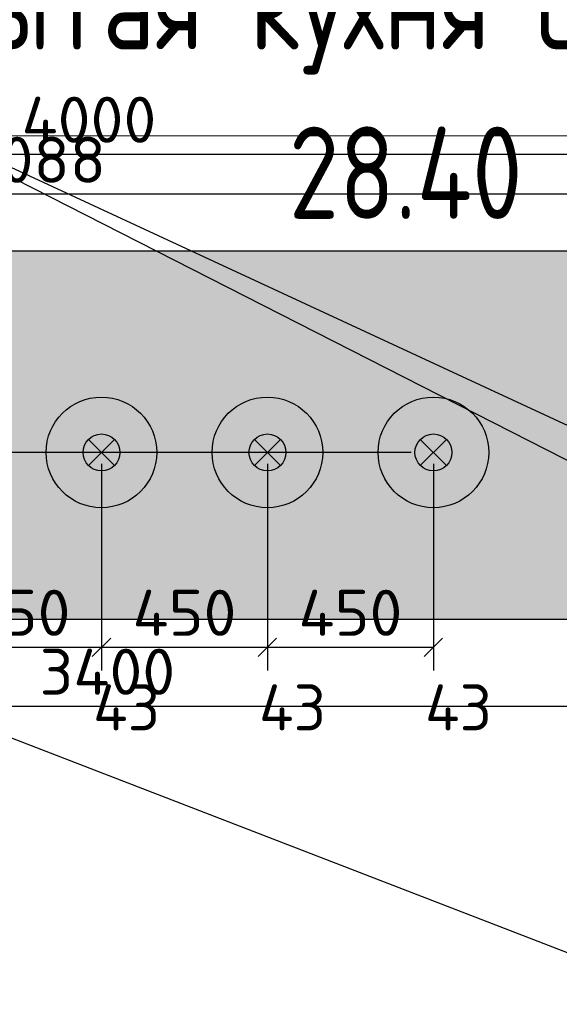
# Model space of a CAD drawing. Header units: millimetres. Extents: x -380244 to 257841, y -4400 to 11650.
# Tile 25 of 140: x 6112 to 7575, y -2356 to 315. Entities that reach past the tile are written whole.
import ezdxf
from ezdxf import colors
from ezdxf.entities.mleader import LeaderData, LeaderLine
from ezdxf.enums import TextEntityAlignment as Align
from ezdxf.math import Vec2, Vec3

# ---------------------------------------------------------------- set-up
doc = ezdxf.new("R2010")
doc.units = ezdxf.units.MM
for name, color, linetype in [('Equip2D', 250, 'Continuous'), ('EquipAnnot', 5, 'Continuous'), ('Обмер', 6, 'Continuous'), ('Привязки Электр', 1, 'Continuous'), ('Привязки Электр2', 1, 'Continuous'), ('Элемент Модели - Оси', 2, 'Continuous')]:
    doc.layers.add(name, color=color, linetype=linetype)
doc.styles.add('GOST прямой', font='isocpeur.ttf', dxfattribs={"height": 2.5})
doc.styles.add('Выноски', font='isocpeur.ttf', dxfattribs={"height": 2.5})
doc.styles.add('Размеры', font='txt.shx', dxfattribs={"height": 2.5})
doc.dimstyles.new('Main', dxfattribs={"dimscale": 0, "dimtxt": 2.5, "dimasz": 1, "dimexe": 1.25, "dimexo": 0.625, "dimtad": 1, "dimdec": 1, "dimrnd": 0.5, "dimtxsty": 'Размеры', "dimblk": 'OBLIQUE', "dimcen": 2.5, "dimadec": 0, "dimazin": 0, "dimtfac": 1, "dimtdec": 1, "dimtmove": 1, "dimatfit": 2, "dimfxl": 1, "dimarcsym": 0})

# ---------------------------------------------------------------- blocks, each defined once
blk = doc.blocks.new('Лампа тепловая макет')
at = {"layer": 'Equip2D'}
blk.add_circle((0, 0, -113), 150, dxfattribs=at)
at = {"layer": 'EquipAnnot', "style": 'GOST прямой', "flags": 1}
for tag, p in [('НАИМЕНОВАНИЕ', (-29.1, 293.2, -113)), ('ОПИСАНИЕ', (-27.8, 283.9, -113)), ('МОЩНОСТЬ', (-27.8, 268.3, -113)), ('РАЗМЕРЫ', (-27.1, 274.8, -113)), ('НАПРЯЖЕНИЕ', (-27.5, 262.3, -113))]:
    blk.add_attdef(tag, p, '', height=2.5, dxfattribs=at)
at = {"layer": 'EquipAnnot', "style": 'GOST прямой'}
blk.add_attdef('НОМЕР', text='', height=2.5, dxfattribs=at).set_placement((-23.1, 260.6, -113), align=Align.TOP_LEFT)
blk = doc.blocks.new('Кабель')
for points in [[(-35.4, 35.4), (35.4, -35.4)], [(-35.4, -35.4), (35.4, 35.4)]]:
    blk.add_lwpolyline(points)
blk.add_circle((0, 0), 50)
blk = doc.blocks.new('_Oblique')
at = {"color": 0, "linetype": 'ByBlock', "lineweight": -2}
blk.add_line((-0.5, -0.5), (0.5, 0.5), dxfattribs=at)
blk = doc.blocks.new('*D338')
at = {"layer": 'Defpoints', "color": 0, "transparency": 16777216}
for p in [(8300, -50.2), (4300, -1112), (8300, -1112)]:
    blk.add_point(p, dxfattribs=at)
at = {"layer": 'Привязки Электр', "color": 0, "lineweight": -2, "transparency": 16777216}
for p, q in [((4300, -1080.7), (4300, 12.3)), ((8300, -1080.7), (8300, 12.3)), ((4300, -50.2), (8300, -50.2))]:
    blk.add_line(p, q, dxfattribs=at)
at = {"layer": 'Привязки Электр', "color": 0, "lineweight": -2, "transparency": 16777216, "xscale": 50, "yscale": 50, "zscale": 50, "rotation": 180}
blk.add_blockref('_Oblique', (4300, -50.2), dxfattribs=at)
at = {"layer": 'Привязки Электр', "color": 0, "lineweight": -2, "transparency": 16777216, "xscale": 50, "yscale": 50, "zscale": 50}
blk.add_blockref('_Oblique', (8300, -50.2), dxfattribs=at)
at = {"layer": 'Привязки Электр', "color": 0, "transparency": 16777216, "insert": (6300, 43.6), "char_height": 125, "attachment_point": 5, "style": 'Размеры'}
blk.add_mtext('4000', dxfattribs=at)
blk = doc.blocks.new('*D364')
at = {"layer": 'Defpoints', "color": 0, "transparency": 16777216}
for p in [(4650, -1112), (8050, -1112), (8050, -1547.9)]:
    blk.add_point(p, dxfattribs=at)
at = {"layer": 'Привязки Электр2', "color": 0, "lineweight": -2, "transparency": 16777216}
for p, q in [((4650, -1143.2), (4650, -1610.4)), ((8050, -1143.2), (8050, -1610.4)), ((4650, -1547.9), (8050, -1547.9))]:
    blk.add_line(p, q, dxfattribs=at)
at = {"layer": 'Привязки Электр2', "color": 0, "lineweight": -2, "transparency": 16777216, "xscale": 50, "yscale": 50, "zscale": 50, "rotation": 180}
blk.add_blockref('_Oblique', (4650, -1547.9), dxfattribs=at)
at = {"layer": 'Привязки Электр2', "color": 0, "lineweight": -2, "transparency": 16777216, "xscale": 50, "yscale": 50, "zscale": 50}
blk.add_blockref('_Oblique', (8050, -1547.9), dxfattribs=at)
at = {"layer": 'Привязки Электр2', "color": 0, "transparency": 16777216, "insert": (6350, -1454.1), "char_height": 125, "attachment_point": 5, "style": 'Размеры'}
blk.add_mtext('3400', dxfattribs=at)
blk = doc.blocks.new('*D451')
at = {"layer": 'Defpoints', "color": 0, "transparency": 16777216}
for p in [(3612, -158.8), (3612, -312), (8700, -300)]:
    blk.add_point(p, dxfattribs=at)
at = {"layer": 'Обмер', "color": 0, "lineweight": -2, "transparency": 16777216}
for p, q in [((3612, -280.7), (3612, -96.3)), ((8700, -268.7), (8700, -96.3)), ((8700, -158.8), (3612, -158.8))]:
    blk.add_line(p, q, dxfattribs=at)
at = {"layer": 'Обмер', "color": 0, "lineweight": -2, "transparency": 16777216, "xscale": 50, "yscale": 50, "zscale": 50, "rotation": 180}
blk.add_blockref('_Oblique', (3612, -158.8), dxfattribs=at)
at = {"layer": 'Обмер', "color": 0, "lineweight": -2, "transparency": 16777216, "xscale": 50, "yscale": 50, "zscale": 50}
blk.add_blockref('_Oblique', (8700, -158.8), dxfattribs=at)
at = {"layer": 'Обмер', "color": 0, "transparency": 16777216, "insert": (6156, -65.1), "char_height": 125, "attachment_point": 5, "style": 'Размеры'}
blk.add_mtext('5088', dxfattribs=at)
blk = doc.blocks.new('Экспликация')
at = {"style": 'GOST прямой', "width": 0.8}
for tag, p in [('НОМЕР_ПОМ.', (0, 0)), ('ИМЯ_ПОМ', (7.4, -514.3)), ('ПЛОЩАДЬ_ПОМ', (4.7, -940.3))]:
    blk.add_attdef(tag, text='', height=250, dxfattribs=at).set_placement(p, align=Align.MIDDLE)
blk = doc.blocks.new('*D489')
at = {"layer": 'Defpoints', "color": 0, "transparency": 16777216}
for p in [(5884, -859, 1699), (6334, -859, 1699), (6334, -1387.8)]:
    blk.add_point(p, dxfattribs=at)
at = {"layer": 'Привязки Электр', "color": 0, "lineweight": -2, "transparency": 16777216}
for p, q in [((5884, -890.2), (5884, -1450.3)), ((6334, -890.2), (6334, -1450.3)), ((5884, -1387.8), (6334, -1387.8))]:
    blk.add_line(p, q, dxfattribs=at)
at = {"layer": 'Привязки Электр', "color": 0, "lineweight": -2, "transparency": 16777216, "xscale": 50, "yscale": 50, "zscale": 50, "rotation": 180}
blk.add_blockref('_Oblique', (5884, -1387.8), dxfattribs=at)
at = {"layer": 'Привязки Электр', "color": 0, "lineweight": -2, "transparency": 16777216, "xscale": 50, "yscale": 50, "zscale": 50}
blk.add_blockref('_Oblique', (6334, -1387.8), dxfattribs=at)
at = {"layer": 'Привязки Электр', "color": 0, "transparency": 16777216, "insert": (6109, -1294.1), "char_height": 125, "attachment_point": 5, "style": 'Размеры'}
blk.add_mtext('450', dxfattribs=at)
blk = doc.blocks.new('*D490')
at = {"layer": 'Defpoints', "color": 0, "transparency": 16777216}
for p in [(6334, -859, 1699), (6784, -859, 1699), (6784, -1387.8)]:
    blk.add_point(p, dxfattribs=at)
at = {"layer": 'Привязки Электр', "color": 0, "lineweight": -2, "transparency": 16777216}
for p, q in [((6334, -890.2), (6334, -1450.3)), ((6784, -890.2), (6784, -1450.3)), ((6334, -1387.8), (6784, -1387.8))]:
    blk.add_line(p, q, dxfattribs=at)
at = {"layer": 'Привязки Электр', "color": 0, "lineweight": -2, "transparency": 16777216, "xscale": 50, "yscale": 50, "zscale": 50, "rotation": 180}
blk.add_blockref('_Oblique', (6334, -1387.8), dxfattribs=at)
at = {"layer": 'Привязки Электр', "color": 0, "lineweight": -2, "transparency": 16777216, "xscale": 50, "yscale": 50, "zscale": 50}
blk.add_blockref('_Oblique', (6784, -1387.8), dxfattribs=at)
at = {"layer": 'Привязки Электр', "color": 0, "transparency": 16777216, "insert": (6559, -1294.1), "char_height": 125, "attachment_point": 5, "style": 'Размеры'}
blk.add_mtext('450', dxfattribs=at)
blk = doc.blocks.new('*D491')
at = {"layer": 'Defpoints', "color": 0, "transparency": 16777216}
for p in [(6784, -859, 1699), (7234, -859, 1699), (7234, -1387.8)]:
    blk.add_point(p, dxfattribs=at)
at = {"layer": 'Привязки Электр', "color": 0, "lineweight": -2, "transparency": 16777216}
for p, q in [((6784, -890.2), (6784, -1450.3)), ((7234, -890.2), (7234, -1450.3)), ((6784, -1387.8), (7234, -1387.8))]:
    blk.add_line(p, q, dxfattribs=at)
at = {"layer": 'Привязки Электр', "color": 0, "lineweight": -2, "transparency": 16777216, "xscale": 50, "yscale": 50, "zscale": 50, "rotation": 180}
blk.add_blockref('_Oblique', (6784, -1387.8), dxfattribs=at)
at = {"layer": 'Привязки Электр', "color": 0, "lineweight": -2, "transparency": 16777216, "xscale": 50, "yscale": 50, "zscale": 50}
blk.add_blockref('_Oblique', (7234, -1387.8), dxfattribs=at)
at = {"layer": 'Привязки Электр', "color": 0, "transparency": 16777216, "insert": (7009, -1294.1), "char_height": 125, "attachment_point": 5, "style": 'Размеры'}
blk.add_mtext('450', dxfattribs=at)

msp = doc.modelspace()

# ---------------------------------------------------------------- hatches: boundary and pattern name
at = {"layer": 'Привязки Электр2', "true_color": 0x091ab9, "transparency": 33554534}
h = msp.add_hatch(dxfattribs=at)
h.set_pattern_fill('ANSI35', color=162, scale=10, angle=90)
h.paths.add_polyline_path([(3612, -312), (10650, -312), (10650, -1312), (3612, -1312)])

# ---------------------------------------------------------------- linework, layer by layer
msp.add_lwpolyline([(3612, -312), (13000, -312), (13000, -1312), (3612, -1312)], close=True)
at = {"layer": 'Обмер'}
msp.add_lwpolyline([(3612, 1580), (12850, 1580), (12850, 580), (13000, 580), (13000, -1312), (3612, -1312), (3612, -1012), (1612, -1012), (1612, -312), (3612, -312)], close=True, dxfattribs=at)
at = {"layer": 'Привязки Электр2', "color": 162, "true_color": 0x091ab9}
msp.add_lwpolyline([(3612, -312), (10650, -312), (10650, -1312), (3612, -1312)], close=True, dxfattribs=at)
at = {"layer": 'Элемент Модели - Оси', "lineweight": 15}
msp.add_line((-300, 0), (13800, 0), dxfattribs=at)

# ---------------------------------------------------------------- block references
ref = msp.add_blockref('Лампа тепловая макет', (6333.96, -858.99, 300))
ref.add_attrib('НОМЕР', '43', dxfattribs={"layer": 'EquipAnnot', "height": 125, "style": 'GOST прямой'}).set_placement((6310.9, -1488.36, 187.03), align=Align.TOP_LEFT)
ref = msp.add_blockref('Лампа тепловая макет', (6783.96, -858.99, 300))
ref.add_attrib('НОМЕР', '43', dxfattribs={"layer": 'EquipAnnot', "height": 125, "style": 'GOST прямой'}).set_placement((6760.9, -1488.36, 187.03), align=Align.TOP_LEFT)
ref = msp.add_blockref('Лампа тепловая макет', (7233.96, -858.99, 300))
ref.add_attrib('НОМЕР', '43', dxfattribs={"layer": 'EquipAnnot', "height": 125, "style": 'GOST прямой'}).set_placement((7210.9, -1488.36, 187.03), align=Align.TOP_LEFT)
at = {"layer": 'Обмер'}
ref = msp.add_blockref('Экспликация', (7154.3, 840.33), dxfattribs=at)
ref.add_attrib('ИМЯ_ПОМ', 'Открытая кухня с раздачей', dxfattribs={"layer": '0', "height": 250, "style": 'GOST прямой', "width": 0.8}).set_placement((7161.7, 326.02), align=Align.MIDDLE)
ref.add_attrib('ПЛОЩАДЬ_ПОМ', '28.40', dxfattribs={"layer": '0', "height": 250, "style": 'GOST прямой', "width": 0.8}).set_placement((7158.97, -100.02), align=Align.MIDDLE)
at = {"layer": 'Привязки Электр'}
for p in [(6333.96, -858.99, 1699), (6783.96, -858.99, 1699), (7233.96, -858.99, 1699)]:
    msp.add_blockref('Кабель', p, dxfattribs=at)

# ---------------------------------------------------------------- dimensions: what is measured, and where the dimension line sits
at = {"layer": 'Обмер'}
dim = msp.add_linear_dim(base=(3612, -158.8), p1=(8700, -300), p2=(3612, -312), dimstyle='Main', dxfattribs=at)
dim.commit()
dim.dimension.update_dxf_attribs({"geometry": '*D451', "text_midpoint": (6156, -65.05)})
at = {"layer": 'Привязки Электр'}
for base, p1, p2, picture, middle in [((8300, -50.16), (4300, -1112), (8300, -1112), '*D338', (6300, 43.59)), ((6333.96, -1387.83), (5883.96, -858.99, 1699), (6333.96, -858.99, 1699), '*D489', (6108.96, -1294.08)), ((6783.96, -1387.83), (6333.96, -858.99, 1699), (6783.96, -858.99, 1699), '*D490', (6558.96, -1294.08)), ((7233.96, -1387.83), (6783.96, -858.99, 1699), (7233.96, -858.99, 1699), '*D491', (7008.96, -1294.08))]:
    dim = msp.add_linear_dim(base=base, p1=p1, p2=p2, dimstyle='Main', dxfattribs=at)
    dim.commit()
    dim.dimension.update_dxf_attribs({"geometry": picture, "text_midpoint": middle})
at = {"layer": 'Привязки Электр2', "color": 6}
dim = msp.add_linear_dim(base=(8050, -1547.87), p1=(4650, -1112), p2=(8050, -1112), dimstyle='Main', dxfattribs=at)
dim.commit()
dim.dimension.update_dxf_attribs({"geometry": '*D364', "text_midpoint": (6350, -1454.12)})

# ---------------------------------------------------------------- leaders
at = {"layer": 'Привязки Электр'}
ml = msp.add_multileader_mtext('Standard', dxfattribs=at)
ml.set_content('2х Э1Ф 220 0,3кВт розетка, монтаж по месту поз.38.1, 39', color=256, style='Выноски')
ml.set_leader_properties()
ml.build(insert=Vec2(0, 0))
ml.multileader.update_dxf_attribs({"text_left_attachment_type": 6, "text_right_attachment_type": 6, "arrow_head_size": 60, "scale": 50})
ctx = ml.context
ctx.base_point, ctx.scale, ctx.char_height, ctx.arrow_head_size, ctx.landing_gap_size, ctx.plane_origin = Vec3(-2608.67, 1534.17), 50, 125, 60, 100, Vec3(8300, -1112)
ctx.left_attachment, ctx.right_attachment, ctx.text_align_type = 6, 6, 2
notes = []
notes.append((ctx, [(1, (1, 1, 0), (2597.58, 1534.17), (-1, 0), 400, [(0, [(8300, -1112)], 0, [])])]))
ctx.mtext.insert, ctx.mtext.alignment, ctx.mtext.flow_direction = Vec3(2097.58, 1696.67), 3, 5
ml = msp.add_multileader_mtext('Standard', dxfattribs=at)
ml.set_content('7х Э1Ф 220 0,3кВт кабель с потолка L=2000 поз.43', color=256, style='Выноски')
ml.set_leader_properties()
ml.build(insert=Vec2(0, 0))
ml.multileader.update_dxf_attribs({"text_left_attachment_type": 6, "text_right_attachment_type": 6, "arrow_head_size": 60, "scale": 50})
ctx = ml.context
ctx.base_point, ctx.scale, ctx.char_height, ctx.arrow_head_size, ctx.landing_gap_size, ctx.plane_origin = Vec3(8322.48, -2342.32, 1699), 50, 125, 60, 100, Vec3(7233.96, -858.99, 1699)
ctx.left_attachment, ctx.right_attachment = 6, 6
notes.append((ctx, [(1, (1, 1, 0), (7922.48, -2342.32, 1699), (1, 0), 400, [(6, [(7233.96, -858.99, 1699), (6783.96, -858.99, 1699), (6333.96, -858.99, 1699), (5883.96, -858.99, 1699), (4983.96, -858.99, 1699), (4533.96, -858.99, 1699), (4083.96, -858.99, 1699)], 0, [])])]))
ctx.mtext.insert, ctx.mtext.width, ctx.mtext.flow_direction = Vec3(8422.48, -2192.32, 1699), 4988.369, 5
at = {"layer": 'Привязки Электр2', "color": 6}
ml = msp.add_multileader_mtext('Standard', dxfattribs=at)
ml.set_content('3х Э1Ф 220 0,4кВт розетка, монтаж по месту\\PРезерв.', color=6, style='Выноски')
ml.set_leader_properties()
ml.build(insert=Vec2(0, 0))
ml.multileader.update_dxf_attribs({"text_left_attachment_type": 6, "text_right_attachment_type": 6, "arrow_head_size": 60, "scale": 50})
ctx = ml.context
ctx.base_point, ctx.scale, ctx.char_height, ctx.arrow_head_size, ctx.landing_gap_size, ctx.plane_origin = Vec3(-1683.67, 1668.21), 50, 125, 60, 100, Vec3(8050, -1112)
ctx.left_attachment, ctx.right_attachment, ctx.text_align_type = 6, 6, 2
notes.append((ctx, [(1, (1, 1, 0), (2597.58, 1668.21), (-1, 0), 400, [(0, [(8050, -1112)], 0, [])])]))
ctx.mtext.insert, ctx.mtext.width, ctx.mtext.alignment, ctx.mtext.flow_direction = Vec3(2097.58, 1830.71), 3968.4197, 3, 5
for ctx, leaders in notes:
    for number, flags, end, landing, length, lines in leaders:
        leader = LeaderData()
        leader.index, (leader.has_last_leader_line, leader.has_dogleg_vector, leader.attachment_direction) = number, flags
        leader.last_leader_point, leader.dogleg_vector, leader.dogleg_length = Vec3(end), Vec3(landing), length
        for number, points, colour, breaks in lines:
            line = LeaderLine()
            line.index, line.vertices, line.color, line.breaks = number, Vec3.list(points), colors.encode_raw_color(colour), breaks
            leader.lines.append(line)
        ctx.leaders.append(leader)

doc.saveas('drawing.dxf')
